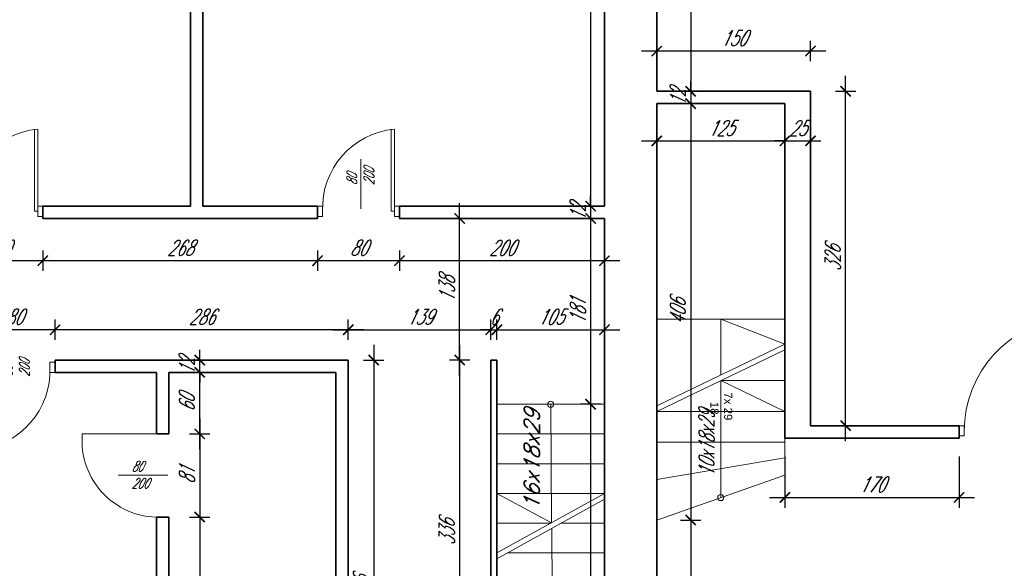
# Model space of a CAD drawing. Header units: millimetres. Extents: x 402 to 79005, y -7782 to 89952.
# Tile 116 of 256: x 25110 to 26071, y 24120 to 24654. Entities that reach past the tile are written whole.
import ezdxf

# ---------------------------------------------------------------- set-up
doc = ezdxf.new("R2010")
doc.units = ezdxf.units.MM
doc.header["$LTSCALE"] = 10
doc.linetypes.add('DASHED', pattern=[19.05, 12.7, -6.35])
doc.layers.get('0').update_dxf_attribs({"lineweight": 0})
doc.layers.get('Defpoints').update_dxf_attribs({"color": 253})
for name, color, linetype, lineweight in [('01 parter - ściany', 253, 'Continuous', 35), ('03-02_schody', 253, 'Continuous', 5), ('03_drzwi', 253, 'Continuous', 15), ('05-01_wymiary', 253, 'Continuous', 5), ('05-03_opis', 253, 'Continuous', 5)]:
    doc.layers.add(name, color=color, linetype=linetype, lineweight=lineweight)
doc.styles.add('ariel_wym', font='simplex.shx', dxfattribs={"width": 0.65, "oblique": 25})
doc.styles.get("Standard").update_dxf_attribs({"font": 'arial.ttf'})
doc.dimstyles.new('ariel 50', dxfattribs={"dimtxt": 15, "dimasz": 10, "dimexe": 10, "dimexo": 0, "dimgap": 5, "dimtad": 1, "dimdec": 1, "dimrnd": 0.5, "dimtxsty": 'ariel_wym', "dimblk": 'ARCHTICK', "dimcen": 2.5, "dimdle": 15, "dimazin": 0, "dimtfac": 1, "dimtdec": 1, "dimtix": 1, "dimtmove": 0, "dimatfit": 3, "dimldrblk": 'DOT', "dimfxl": 0, "dimarcsym": 0})
doc.dimstyles.new('ariel 50 wnętrze', dxfattribs={"dimtxt": 15, "dimasz": 10, "dimexe": 10, "dimexo": 0, "dimgap": 5, "dimtad": 1, "dimdec": 1, "dimrnd": 0.5, "dimtxsty": 'ariel_wym', "dimblk": 'ARCHTICK', "dimcen": 2.5, "dimdle": 15, "dimazin": 0, "dimtfac": 1, "dimtdec": 1, "dimtix": 1, "dimtmove": 0, "dimatfit": 3, "dimldrblk": 'DOT', "dimfxl": 0, "dimarcsym": 0})

# ---------------------------------------------------------------- blocks, each defined once
blk = doc.blocks.new('_ArchTick')
at = {"color": 0, "linetype": 'ByBlock', "const_width": 0.15}
blk.add_lwpolyline([(-0.5, -0.5), (0.5, 0.5)], dxfattribs=at)
blk = doc.blocks.new('*D2273')
at = {"layer": '05-01_wymiary', "color": 0, "lineweight": -2}
for p, q in [((25857, 24228.8), (25857, 24178.8)), ((26027, 24228.8), (26027, 24178.8)), ((25842, 24188.8), (26042, 24188.8))]:
    blk.add_line(p, q, dxfattribs=at)
at = {"layer": 'Defpoints', "color": 0}
for p in [(25857, 24272.96), (26027, 24258.69), (26027, 24188.8)]:
    blk.add_point(p, dxfattribs=at)
at = {"layer": '05-01_wymiary', "color": 0, "lineweight": -2, "xscale": 10, "yscale": 10, "zscale": 10, "rotation": 180}
blk.add_blockref('_ArchTick', (25857, 24188.8), dxfattribs=at)
at = {"layer": '05-01_wymiary', "color": 0, "lineweight": -2, "xscale": 10, "yscale": 10, "zscale": 10}
blk.add_blockref('_ArchTick', (26027, 24188.8), dxfattribs=at)
at = {"layer": '05-01_wymiary', "color": 0, "insert": (25942, 24201.3), "char_height": 15, "attachment_point": 5, "style": 'ariel_wym'}
blk.add_mtext('170', dxfattribs=at)
blk = doc.blocks.new('_Dot')
at = {"color": 0, "linetype": 'ByBlock', "lineweight": -2}
blk.add_line((-0.5, 0), (-1, 0), dxfattribs=at)
at = {"color": 0, "linetype": 'ByBlock', "const_width": 0.5}
blk.add_lwpolyline([(-0.25, 0, 1), (0.25, 0, 1)], format="xyb", close=True, dxfattribs=at)
blk = doc.blocks.new('*D2303')
at = {"layer": '05-01_wymiary', "color": 0, "lineweight": -2}
for p, q in [((25916.29, 24243.69), (25916.29, 24599.69)), ((25906.29, 24584.69), (25926.29, 24584.69)), ((25906.29, 24258.69), (25926.29, 24258.69))]:
    blk.add_line(p, q, dxfattribs=at)
at = {"layer": 'Defpoints', "color": 0}
for p in [(25882, 24584.69), (25916.29, 24584.69), (25882, 24258.69)]:
    blk.add_point(p, dxfattribs=at)
at = {"layer": '05-01_wymiary', "color": 0, "lineweight": -2, "xscale": 10, "yscale": 10, "zscale": 10}
for p, rotation in [((25916.29, 24584.69), 90), ((25916.29, 24258.69), 270)]:
    blk.add_blockref('_ArchTick', p, dxfattribs=dict(at, rotation=rotation))
at = {"layer": '05-01_wymiary', "color": 0, "insert": (25903.79, 24421.69), "char_height": 15, "attachment_point": 5, "rotation": 90, "style": 'ariel_wym'}
blk.add_mtext('326', dxfattribs=at)
blk = doc.blocks.new('*D2304')
at = {"layer": '05-01_wymiary', "color": 0, "lineweight": -2}
for p, q in [((25732, 24613.94), (25732, 24633.94)), ((25882, 24613.94), (25882, 24633.94)), ((25897, 24623.94), (25717, 24623.94))]:
    blk.add_line(p, q, dxfattribs=at)
at = {"layer": 'Defpoints', "color": 0}
for p in [(25732, 24623.94), (25732, 24584.69), (25882, 24584.69)]:
    blk.add_point(p, dxfattribs=at)
at = {"layer": '05-01_wymiary', "color": 0, "lineweight": -2, "xscale": 10, "yscale": 10, "zscale": 10, "rotation": 180}
blk.add_blockref('_ArchTick', (25732, 24623.94), dxfattribs=at)
at = {"layer": '05-01_wymiary', "color": 0, "lineweight": -2, "xscale": 10, "yscale": 10, "zscale": 10}
blk.add_blockref('_ArchTick', (25882, 24623.94), dxfattribs=at)
at = {"layer": '05-01_wymiary', "color": 0, "insert": (25807, 24636.44), "char_height": 15, "attachment_point": 5, "style": 'ariel_wym'}
blk.add_mtext('150', dxfattribs=at)
blk = doc.blocks.new('*D2305')
at = {"layer": '05-01_wymiary', "color": 0, "lineweight": -2}
for p, q in [((25732, 24546.33), (25732, 24526.33)), ((25857, 24546.33), (25857, 24526.33)), ((25717, 24536.33), (25872, 24536.33))]:
    blk.add_line(p, q, dxfattribs=at)
at = {"layer": 'Defpoints', "color": 0}
for p in [(25732, 24572.69), (25857, 24572.69), (25857, 24536.33)]:
    blk.add_point(p, dxfattribs=at)
at = {"layer": '05-01_wymiary', "color": 0, "lineweight": -2, "xscale": 10, "yscale": 10, "zscale": 10, "rotation": 180}
blk.add_blockref('_ArchTick', (25732, 24536.33), dxfattribs=at)
at = {"layer": '05-01_wymiary', "color": 0, "lineweight": -2, "xscale": 10, "yscale": 10, "zscale": 10}
blk.add_blockref('_ArchTick', (25857, 24536.33), dxfattribs=at)
at = {"layer": '05-01_wymiary', "color": 0, "insert": (25794.5, 24548.83), "char_height": 15, "attachment_point": 5, "style": 'ariel_wym'}
blk.add_mtext('125', dxfattribs=at)
blk = doc.blocks.new('*D2306')
at = {"layer": '05-01_wymiary', "color": 0, "lineweight": -2}
for p, q in [((25857, 24546.33), (25857, 24526.33)), ((25882, 24546.33), (25882, 24526.33)), ((25857, 24536.33), (25847, 24536.33)), ((25857, 24536.33), (25882, 24536.33)), ((25882, 24536.33), (25892, 24536.33))]:
    blk.add_line(p, q, dxfattribs=at)
at = {"layer": 'Defpoints', "color": 0}
for p in [(25882, 24584.69), (25857, 24572.69), (25882, 24536.33)]:
    blk.add_point(p, dxfattribs=at)
at = {"layer": '05-01_wymiary', "color": 0, "lineweight": -2, "xscale": 10, "yscale": 10, "zscale": 10}
blk.add_blockref('_ArchTick', (25857, 24536.33), dxfattribs=at)
at = {"layer": '05-01_wymiary', "color": 0, "lineweight": -2, "xscale": 10, "yscale": 10, "zscale": 10, "rotation": 180}
blk.add_blockref('_ArchTick', (25882, 24536.33), dxfattribs=at)
at = {"layer": '05-01_wymiary', "color": 0, "insert": (25869.5, 24548.83), "char_height": 15, "attachment_point": 5, "style": 'ariel_wym'}
blk.add_mtext('25', dxfattribs=at)
blk = doc.blocks.new('*D2307')
at = {"layer": '05-01_wymiary', "color": 0, "lineweight": -2}
for p, q in [((25765.09, 24936.69), (25765.09, 24569.69)), ((25755.09, 24921.69), (25775.09, 24921.69)), ((25755.09, 24584.69), (25775.09, 24584.69))]:
    blk.add_line(p, q, dxfattribs=at)
at = {"layer": 'Defpoints', "color": 0}
for p in [(25732, 24921.69), (25732, 24584.69), (25765.09, 24584.69)]:
    blk.add_point(p, dxfattribs=at)
at = {"layer": '05-01_wymiary', "color": 0, "lineweight": -2, "xscale": 10, "yscale": 10, "zscale": 10}
for p, rotation in [((25765.09, 24921.69), 90), ((25765.09, 24584.69), 270)]:
    blk.add_blockref('_ArchTick', p, dxfattribs=dict(at, rotation=rotation))
at = {"layer": '05-01_wymiary', "color": 0, "insert": (25752.59, 24753.19), "char_height": 15, "attachment_point": 5, "rotation": 90, "style": 'ariel_wym'}
blk.add_mtext('337', dxfattribs=at)
blk = doc.blocks.new('*D2308')
at = {"layer": '05-01_wymiary', "color": 0, "lineweight": -2}
for p, q in [((25765.09, 24584.69), (25765.09, 24594.69)), ((25755.09, 24584.69), (25775.09, 24584.69)), ((25765.09, 24584.69), (25765.09, 24572.69)), ((25755.09, 24572.69), (25775.09, 24572.69)), ((25765.09, 24572.69), (25765.09, 24562.69))]:
    blk.add_line(p, q, dxfattribs=at)
at = {"layer": 'Defpoints', "color": 0}
for p in [(25732, 24584.69), (25732, 24572.69), (25765.09, 24572.69)]:
    blk.add_point(p, dxfattribs=at)
at = {"layer": '05-01_wymiary', "color": 0, "lineweight": -2, "xscale": 10, "yscale": 10, "zscale": 10}
for p, rotation in [((25765.09, 24584.69), 270), ((25765.09, 24572.69), 90)]:
    blk.add_blockref('_ArchTick', p, dxfattribs=dict(at, rotation=rotation))
at = {"layer": '05-01_wymiary', "color": 0, "insert": (25752.59, 24578.69), "char_height": 15, "attachment_point": 5, "rotation": 90, "style": 'ariel_wym'}
blk.add_mtext('12', dxfattribs=at)
blk = doc.blocks.new('*D2309')
at = {"layer": '05-01_wymiary', "color": 0, "lineweight": -2}
for p, q in [((25765.09, 24587.69), (25765.09, 24151.75)), ((25755.09, 24572.69), (25775.09, 24572.69)), ((25755.09, 24166.75), (25775.09, 24166.75))]:
    blk.add_line(p, q, dxfattribs=at)
at = {"layer": 'Defpoints', "color": 0}
for p in [(25732, 24572.69), (25732, 24166.75), (25765.09, 24166.75)]:
    blk.add_point(p, dxfattribs=at)
at = {"layer": '05-01_wymiary', "color": 0, "lineweight": -2, "xscale": 10, "yscale": 10, "zscale": 10}
for p, rotation in [((25765.09, 24572.69), 90), ((25765.09, 24166.75), 270)]:
    blk.add_blockref('_ArchTick', p, dxfattribs=dict(at, rotation=rotation))
at = {"layer": '05-01_wymiary', "color": 0, "insert": (25752.59, 24369.72), "char_height": 15, "attachment_point": 5, "rotation": 90, "style": 'ariel_wym'}
blk.add_mtext('406', dxfattribs=at)
blk = doc.blocks.new('*D2310')
at = {"layer": '05-01_wymiary', "color": 0, "lineweight": -2}
for p, q in [((25765.09, 24181.75), (25765.09, 24001.69)), ((25755.09, 24166.75), (25775.09, 24166.75)), ((25755.09, 24016.69), (25775.09, 24016.69))]:
    blk.add_line(p, q, dxfattribs=at)
at = {"layer": 'Defpoints', "color": 0}
for p in [(25732, 24166.75), (25732, 24016.69), (25765.09, 24016.69)]:
    blk.add_point(p, dxfattribs=at)
at = {"layer": '05-01_wymiary', "color": 0, "lineweight": -2, "xscale": 10, "yscale": 10, "zscale": 10}
for p, rotation in [((25765.09, 24166.75), 90), ((25765.09, 24016.69), 270)]:
    blk.add_blockref('_ArchTick', p, dxfattribs=dict(at, rotation=rotation))
at = {"layer": '05-01_wymiary', "color": 0, "insert": (25752.59, 24091.72), "char_height": 15, "attachment_point": 5, "rotation": 90, "style": 'ariel_wym'}
blk.add_mtext('150', dxfattribs=at)
blk = doc.blocks.new('*D2316')
at = {"layer": '05-01_wymiary', "color": 0, "lineweight": -2}
for p, q in [((25667.47, 25082.69), (25667.47, 24457.69)), ((25677.47, 25067.69), (25657.47, 25067.69)), ((25677.47, 24472.69), (25657.47, 24472.69))]:
    blk.add_line(p, q, dxfattribs=at)
at = {"layer": 'Defpoints', "color": 0}
for p in [(25681, 25067.69), (25667.47, 24472.69), (25681, 24472.69)]:
    blk.add_point(p, dxfattribs=at)
at = {"layer": '05-01_wymiary', "color": 0, "lineweight": -2, "xscale": 10, "yscale": 10, "zscale": 10}
for p, rotation in [((25667.47, 25067.69), 90), ((25667.47, 24472.69), 270)]:
    blk.add_blockref('_ArchTick', p, dxfattribs=dict(at, rotation=rotation))
at = {"layer": '05-01_wymiary', "color": 0, "insert": (25654.97, 24770.19), "char_height": 15, "attachment_point": 5, "rotation": 90, "style": 'ariel_wym'}
blk.add_mtext('595', dxfattribs=at)
blk = doc.blocks.new('*D2317')
at = {"layer": '05-01_wymiary', "color": 0, "lineweight": -2}
for p, q in [((25667.47, 24472.69), (25667.47, 24482.69)), ((25677.47, 24472.69), (25657.47, 24472.69)), ((25667.47, 24472.69), (25667.47, 24460.69)), ((25677.47, 24460.69), (25657.47, 24460.69)), ((25667.47, 24460.69), (25667.47, 24450.69))]:
    blk.add_line(p, q, dxfattribs=at)
at = {"layer": 'Defpoints', "color": 0}
for p in [(25681, 24472.69), (25667.47, 24460.69), (25681, 24460.69)]:
    blk.add_point(p, dxfattribs=at)
at = {"layer": '05-01_wymiary', "color": 0, "lineweight": -2, "xscale": 10, "yscale": 10, "zscale": 10}
for p, rotation in [((25667.47, 24472.69), 270), ((25667.47, 24460.69), 90)]:
    blk.add_blockref('_ArchTick', p, dxfattribs=dict(at, rotation=rotation))
at = {"layer": '05-01_wymiary', "color": 0, "insert": (25654.97, 24466.69), "char_height": 15, "attachment_point": 5, "rotation": 90, "style": 'ariel_wym'}
blk.add_mtext('12', dxfattribs=at)
blk = doc.blocks.new('*D2318')
at = {"layer": '05-01_wymiary', "color": 0, "lineweight": -2}
for p, q in [((25667.47, 24475.69), (25667.47, 24264.65)), ((25677.47, 24460.69), (25657.47, 24460.69)), ((25677.47, 24279.65), (25657.47, 24279.65))]:
    blk.add_line(p, q, dxfattribs=at)
at = {"layer": 'Defpoints', "color": 0}
for p in [(25681, 24460.69), (25667.47, 24279.65), (25681, 24279.65)]:
    blk.add_point(p, dxfattribs=at)
at = {"layer": '05-01_wymiary', "color": 0, "lineweight": -2, "xscale": 10, "yscale": 10, "zscale": 10}
for p, rotation in [((25667.47, 24460.69), 90), ((25667.47, 24279.65), 270)]:
    blk.add_blockref('_ArchTick', p, dxfattribs=dict(at, rotation=rotation))
at = {"layer": '05-01_wymiary', "color": 0, "insert": (25654.97, 24370.17), "char_height": 15, "attachment_point": 5, "rotation": 90, "style": 'ariel_wym'}
blk.add_mtext('181', dxfattribs=at)
blk = doc.blocks.new('*D2319')
at = {"layer": '05-01_wymiary', "color": 0, "lineweight": -2}
for p, q in [((25667.47, 24294.65), (25667.47, 23861.69)), ((25677.47, 24279.65), (25657.47, 24279.65)), ((25677.47, 23876.69), (25657.47, 23876.69))]:
    blk.add_line(p, q, dxfattribs=at)
at = {"layer": 'Defpoints', "color": 0}
for p in [(25681, 24279.65), (25667.47, 23876.69), (25681, 23876.69)]:
    blk.add_point(p, dxfattribs=at)
at = {"layer": '05-01_wymiary', "color": 0, "lineweight": -2, "xscale": 10, "yscale": 10, "zscale": 10}
for p, rotation in [((25667.47, 24279.65), 90), ((25667.47, 23876.69), 270)]:
    blk.add_blockref('_ArchTick', p, dxfattribs=dict(at, rotation=rotation))
at = {"layer": '05-01_wymiary', "color": 0, "insert": (25654.97, 24078.17), "char_height": 15, "attachment_point": 5, "rotation": 90, "style": 'ariel_wym'}
blk.add_mtext('403', dxfattribs=at)
blk = doc.blocks.new('*D2321')
at = {"layer": '05-01_wymiary', "color": 0, "lineweight": -2}
for p, q in [((25481, 24429.5), (25481, 24409.5)), ((25681, 24429.5), (25681, 24409.5)), ((25696, 24419.5), (25466, 24419.5))]:
    blk.add_line(p, q, dxfattribs=at)
at = {"layer": 'Defpoints', "color": 0}
for p in [(25481, 24460.69), (25681, 24460.69), (25481, 24419.5)]:
    blk.add_point(p, dxfattribs=at)
at = {"layer": '05-01_wymiary', "color": 0, "lineweight": -2, "xscale": 10, "yscale": 10, "zscale": 10, "rotation": 180}
blk.add_blockref('_ArchTick', (25481, 24419.5), dxfattribs=at)
at = {"layer": '05-01_wymiary', "color": 0, "lineweight": -2, "xscale": 10, "yscale": 10, "zscale": 10}
blk.add_blockref('_ArchTick', (25681, 24419.5), dxfattribs=at)
at = {"layer": '05-01_wymiary', "color": 0, "insert": (25581, 24432), "char_height": 15, "attachment_point": 5, "style": 'ariel_wym'}
blk.add_mtext('200', dxfattribs=at)
blk = doc.blocks.new('*D2322')
at = {"layer": '05-01_wymiary', "color": 0, "lineweight": -2}
for p, q in [((25401, 24429.5), (25401, 24409.5)), ((25481, 24429.5), (25481, 24409.5)), ((25496, 24419.5), (25386, 24419.5))]:
    blk.add_line(p, q, dxfattribs=at)
at = {"layer": 'Defpoints', "color": 0}
for p in [(25401, 24460.69), (25481, 24460.69), (25401, 24419.5)]:
    blk.add_point(p, dxfattribs=at)
at = {"layer": '05-01_wymiary', "color": 0, "lineweight": -2, "xscale": 10, "yscale": 10, "zscale": 10, "rotation": 180}
blk.add_blockref('_ArchTick', (25401, 24419.5), dxfattribs=at)
at = {"layer": '05-01_wymiary', "color": 0, "lineweight": -2, "xscale": 10, "yscale": 10, "zscale": 10}
blk.add_blockref('_ArchTick', (25481, 24419.5), dxfattribs=at)
at = {"layer": '05-01_wymiary', "color": 0, "insert": (25441, 24432), "char_height": 15, "attachment_point": 5, "style": 'ariel_wym'}
blk.add_mtext('80', dxfattribs=at)
blk = doc.blocks.new('*D2323')
at = {"layer": '05-01_wymiary', "color": 0, "lineweight": -2}
for p, q in [((25133, 24429.5), (25133, 24409.5)), ((25401, 24429.5), (25401, 24409.5)), ((25416, 24419.5), (25118, 24419.5))]:
    blk.add_line(p, q, dxfattribs=at)
at = {"layer": 'Defpoints', "color": 0}
for p in [(25133, 24460.69), (25401, 24460.69), (25133, 24419.5)]:
    blk.add_point(p, dxfattribs=at)
at = {"layer": '05-01_wymiary', "color": 0, "lineweight": -2, "xscale": 10, "yscale": 10, "zscale": 10, "rotation": 180}
blk.add_blockref('_ArchTick', (25133, 24419.5), dxfattribs=at)
at = {"layer": '05-01_wymiary', "color": 0, "lineweight": -2, "xscale": 10, "yscale": 10, "zscale": 10}
blk.add_blockref('_ArchTick', (25401, 24419.5), dxfattribs=at)
at = {"layer": '05-01_wymiary', "color": 0, "insert": (25267, 24432), "char_height": 15, "attachment_point": 5, "style": 'ariel_wym'}
blk.add_mtext('268', dxfattribs=at)
blk = doc.blocks.new('*D2324')
at = {"layer": '05-01_wymiary', "color": 0, "lineweight": -2}
for p, q in [((25053, 24429.5), (25053, 24409.5)), ((25133, 24429.5), (25133, 24409.5)), ((25148, 24419.5), (25038, 24419.5))]:
    blk.add_line(p, q, dxfattribs=at)
at = {"layer": 'Defpoints', "color": 0}
for p in [(25053, 24460.69), (25133, 24460.69), (25053, 24419.5)]:
    blk.add_point(p, dxfattribs=at)
at = {"layer": '05-01_wymiary', "color": 0, "lineweight": -2, "xscale": 10, "yscale": 10, "zscale": 10, "rotation": 180}
blk.add_blockref('_ArchTick', (25053, 24419.5), dxfattribs=at)
at = {"layer": '05-01_wymiary', "color": 0, "lineweight": -2, "xscale": 10, "yscale": 10, "zscale": 10}
blk.add_blockref('_ArchTick', (25133, 24419.5), dxfattribs=at)
at = {"layer": '05-01_wymiary', "color": 0, "insert": (25093, 24432), "char_height": 15, "attachment_point": 5, "style": 'ariel_wym'}
blk.add_mtext('80', dxfattribs=at)
blk = doc.blocks.new('*D2328')
at = {"layer": '05-01_wymiary', "color": 0, "lineweight": -2}
for p, q in [((25145, 24342.25), (25145, 24362.25)), ((25431, 24342.25), (25431, 24362.25)), ((25446, 24352.25), (25130, 24352.25))]:
    blk.add_line(p, q, dxfattribs=at)
at = {"layer": 'Defpoints', "color": 0}
for p in [(25145, 24352.25), (25145, 24322.69), (25431, 24322.69)]:
    blk.add_point(p, dxfattribs=at)
at = {"layer": '05-01_wymiary', "color": 0, "lineweight": -2, "xscale": 10, "yscale": 10, "zscale": 10, "rotation": 180}
blk.add_blockref('_ArchTick', (25145, 24352.25), dxfattribs=at)
at = {"layer": '05-01_wymiary', "color": 0, "lineweight": -2, "xscale": 10, "yscale": 10, "zscale": 10}
blk.add_blockref('_ArchTick', (25431, 24352.25), dxfattribs=at)
at = {"layer": '05-01_wymiary', "color": 0, "insert": (25288, 24364.75), "char_height": 15, "attachment_point": 5, "style": 'ariel_wym'}
blk.add_mtext('286', dxfattribs=at)
blk = doc.blocks.new('*D2329')
at = {"layer": '05-01_wymiary', "color": 0, "lineweight": -2}
for p, q in [((25065, 24342.25), (25065, 24362.25)), ((25145, 24342.25), (25145, 24362.25)), ((25160, 24352.25), (25050, 24352.25))]:
    blk.add_line(p, q, dxfattribs=at)
at = {"layer": 'Defpoints', "color": 0}
for p in [(25065, 24352.25), (25065, 24322.69), (25145, 24322.69)]:
    blk.add_point(p, dxfattribs=at)
at = {"layer": '05-01_wymiary', "color": 0, "lineweight": -2, "xscale": 10, "yscale": 10, "zscale": 10, "rotation": 180}
blk.add_blockref('_ArchTick', (25065, 24352.25), dxfattribs=at)
at = {"layer": '05-01_wymiary', "color": 0, "lineweight": -2, "xscale": 10, "yscale": 10, "zscale": 10}
blk.add_blockref('_ArchTick', (25145, 24352.25), dxfattribs=at)
at = {"layer": '05-01_wymiary', "color": 0, "insert": (25105, 24364.75), "char_height": 15, "attachment_point": 5, "style": 'ariel_wym'}
blk.add_mtext('80', dxfattribs=at)
blk = doc.blocks.new('*D2335')
at = {"layer": '05-01_wymiary', "color": 0, "lineweight": -2}
for p, q in [((25286.07, 24235.69), (25286.07, 24325.69)), ((25276.07, 24310.69), (25296.07, 24310.69)), ((25276.07, 24250.69), (25296.07, 24250.69))]:
    blk.add_line(p, q, dxfattribs=at)
at = {"layer": 'Defpoints', "color": 0}
for p in [(25256, 24310.69), (25286.07, 24310.69), (25256, 24250.69)]:
    blk.add_point(p, dxfattribs=at)
at = {"layer": '05-01_wymiary', "color": 0, "lineweight": -2, "xscale": 10, "yscale": 10, "zscale": 10}
for p, rotation in [((25286.07, 24310.69), 90), ((25286.07, 24250.69), 270)]:
    blk.add_blockref('_ArchTick', p, dxfattribs=dict(at, rotation=rotation))
at = {"layer": '05-01_wymiary', "color": 0, "insert": (25273.57, 24280.69), "char_height": 15, "attachment_point": 5, "rotation": 90, "style": 'ariel_wym'}
blk.add_mtext('60', dxfattribs=at)
blk = doc.blocks.new('*D2336')
at = {"layer": '05-01_wymiary', "color": 0, "lineweight": -2}
for p, q in [((25286.07, 24265.69), (25286.07, 24154.69)), ((25276.07, 24250.69), (25296.07, 24250.69)), ((25276.07, 24169.69), (25296.07, 24169.69))]:
    blk.add_line(p, q, dxfattribs=at)
at = {"layer": 'Defpoints', "color": 0}
for p in [(25256, 24250.69), (25256, 24169.69), (25286.07, 24169.69)]:
    blk.add_point(p, dxfattribs=at)
at = {"layer": '05-01_wymiary', "color": 0, "lineweight": -2, "xscale": 10, "yscale": 10, "zscale": 10}
for p, rotation in [((25286.07, 24250.69), 90), ((25286.07, 24169.69), 270)]:
    blk.add_blockref('_ArchTick', p, dxfattribs=dict(at, rotation=rotation))
at = {"layer": '05-01_wymiary', "color": 0, "insert": (25273.57, 24210.19), "char_height": 15, "attachment_point": 5, "rotation": 90, "style": 'ariel_wym'}
blk.add_mtext('81', dxfattribs=at)
blk = doc.blocks.new('*D2337')
at = {"layer": '05-01_wymiary', "color": 0, "lineweight": -2}
for p, q in [((25286.07, 24184.69), (25286.07, 23861.69)), ((25276.07, 24169.69), (25296.07, 24169.69)), ((25276.07, 23876.69), (25296.07, 23876.69))]:
    blk.add_line(p, q, dxfattribs=at)
at = {"layer": 'Defpoints', "color": 0}
for p in [(25256, 24169.69), (25256, 23876.69), (25286.07, 23876.69)]:
    blk.add_point(p, dxfattribs=at)
at = {"layer": '05-01_wymiary', "color": 0, "lineweight": -2, "xscale": 10, "yscale": 10, "zscale": 10}
for p, rotation in [((25286.07, 24169.69), 90), ((25286.07, 23876.69), 270)]:
    blk.add_blockref('_ArchTick', p, dxfattribs=dict(at, rotation=rotation))
at = {"layer": '05-01_wymiary', "color": 0, "insert": (25273.57, 24023.19), "char_height": 15, "attachment_point": 5, "rotation": 90, "style": 'ariel_wym'}
blk.add_mtext('293', dxfattribs=at)
blk = doc.blocks.new('*D2339')
at = {"layer": '05-01_wymiary', "color": 0, "lineweight": -2}
for p, q in [((25286.07, 24322.69), (25286.07, 24332.69)), ((25296.07, 24322.69), (25276.07, 24322.69)), ((25286.07, 24310.69), (25286.07, 24322.69)), ((25276.07, 24310.69), (25296.07, 24310.69)), ((25286.07, 24310.69), (25286.07, 24300.69))]:
    blk.add_line(p, q, dxfattribs=at)
at = {"layer": 'Defpoints', "color": 0}
for p in [(25286.07, 24322.69), (25431, 24322.69), (25256, 24310.69)]:
    blk.add_point(p, dxfattribs=at)
at = {"layer": '05-01_wymiary', "color": 0, "lineweight": -2, "xscale": 10, "yscale": 10, "zscale": 10}
for p, rotation in [((25286.07, 24322.69), 270), ((25286.07, 24310.69), 90)]:
    blk.add_blockref('_ArchTick', p, dxfattribs=dict(at, rotation=rotation))
at = {"layer": '05-01_wymiary', "color": 0, "insert": (25273.57, 24316.69), "char_height": 15, "attachment_point": 5, "rotation": 90, "style": 'ariel_wym'}
blk.add_mtext('12', dxfattribs=at)
blk = doc.blocks.new('*D2340')
at = {"layer": '05-01_wymiary', "color": 0, "lineweight": -2}
for p, q in [((25431, 24342.25), (25431, 24362.25)), ((25570, 24342.25), (25570, 24362.25)), ((25416, 24352.25), (25585, 24352.25))]:
    blk.add_line(p, q, dxfattribs=at)
at = {"layer": 'Defpoints', "color": 0}
for p in [(25570, 24352.25), (25431, 24322.69), (25570, 24322.69)]:
    blk.add_point(p, dxfattribs=at)
at = {"layer": '05-01_wymiary', "color": 0, "lineweight": -2, "xscale": 10, "yscale": 10, "zscale": 10, "rotation": 180}
blk.add_blockref('_ArchTick', (25431, 24352.25), dxfattribs=at)
at = {"layer": '05-01_wymiary', "color": 0, "lineweight": -2, "xscale": 10, "yscale": 10, "zscale": 10}
blk.add_blockref('_ArchTick', (25570, 24352.25), dxfattribs=at)
at = {"layer": '05-01_wymiary', "color": 0, "insert": (25500.5, 24364.75), "char_height": 15, "attachment_point": 5, "style": 'ariel_wym'}
blk.add_mtext('139', dxfattribs=at)
blk = doc.blocks.new('*D2341')
at = {"layer": '05-01_wymiary', "color": 0, "lineweight": -2}
for p, q in [((25570, 24342.25), (25570, 24362.25)), ((25576, 24342.25), (25576, 24362.25)), ((25570, 24352.25), (25560, 24352.25)), ((25570, 24352.25), (25576, 24352.25)), ((25576, 24352.25), (25586, 24352.25))]:
    blk.add_line(p, q, dxfattribs=at)
at = {"layer": 'Defpoints', "color": 0}
for p in [(25576, 24352.25), (25570, 24322.69), (25576, 24322.69)]:
    blk.add_point(p, dxfattribs=at)
at = {"layer": '05-01_wymiary', "color": 0, "lineweight": -2, "xscale": 10, "yscale": 10, "zscale": 10}
blk.add_blockref('_ArchTick', (25570, 24352.25), dxfattribs=at)
at = {"layer": '05-01_wymiary', "color": 0, "lineweight": -2, "xscale": 10, "yscale": 10, "zscale": 10, "rotation": 180}
blk.add_blockref('_ArchTick', (25576, 24352.25), dxfattribs=at)
at = {"layer": '05-01_wymiary', "color": 0, "insert": (25573, 24364.75), "char_height": 15, "attachment_point": 5, "style": 'ariel_wym'}
blk.add_mtext('6', dxfattribs=at)
blk = doc.blocks.new('*D2342')
at = {"layer": '05-01_wymiary', "color": 0, "lineweight": -2}
for p, q in [((25576, 24342.25), (25576, 24362.25)), ((25681, 24342.25), (25681, 24362.25)), ((25561, 24352.25), (25696, 24352.25))]:
    blk.add_line(p, q, dxfattribs=at)
at = {"layer": 'Defpoints', "color": 0}
for p in [(25681, 24352.25), (25576, 24322.69), (25681, 24238.69)]:
    blk.add_point(p, dxfattribs=at)
at = {"layer": '05-01_wymiary', "color": 0, "lineweight": -2, "xscale": 10, "yscale": 10, "zscale": 10, "rotation": 180}
blk.add_blockref('_ArchTick', (25576, 24352.25), dxfattribs=at)
at = {"layer": '05-01_wymiary', "color": 0, "lineweight": -2, "xscale": 10, "yscale": 10, "zscale": 10}
blk.add_blockref('_ArchTick', (25681, 24352.25), dxfattribs=at)
at = {"layer": '05-01_wymiary', "color": 0, "insert": (25628.5, 24364.75), "char_height": 15, "attachment_point": 5, "style": 'ariel_wym'}
blk.add_mtext('105', dxfattribs=at)
blk = doc.blocks.new('*D2343')
at = {"layer": '05-01_wymiary', "color": 0, "lineweight": -2}
for p, q in [((25539.69, 24337.69), (25539.69, 23971.55)), ((25549.69, 24322.69), (25529.69, 24322.69)), ((25549.69, 23986.55), (25529.69, 23986.55))]:
    blk.add_line(p, q, dxfattribs=at)
at = {"layer": 'Defpoints', "color": 0}
for p in [(25570, 24322.69), (25539.69, 23986.55), (25576, 23986.55)]:
    blk.add_point(p, dxfattribs=at)
at = {"layer": '05-01_wymiary', "color": 0, "lineweight": -2, "xscale": 10, "yscale": 10, "zscale": 10}
for p, rotation in [((25539.69, 24322.69), 90), ((25539.69, 23986.55), 270)]:
    blk.add_blockref('_ArchTick', p, dxfattribs=dict(at, rotation=rotation))
at = {"layer": '05-01_wymiary', "color": 0, "insert": (25527.19, 24154.62), "char_height": 15, "attachment_point": 5, "rotation": 90, "style": 'ariel_wym'}
blk.add_mtext('336', dxfattribs=at)
blk = doc.blocks.new('*D2345')
at = {"layer": '05-01_wymiary', "color": 0, "lineweight": -2}
for p, q in [((25539.69, 24307.69), (25539.69, 24475.69)), ((25549.69, 24460.69), (25529.69, 24460.69)), ((25549.69, 24322.69), (25529.69, 24322.69))]:
    blk.add_line(p, q, dxfattribs=at)
at = {"layer": 'Defpoints', "color": 0}
for p in [(25539.69, 24460.69), (25581, 24460.69), (25570, 24322.69)]:
    blk.add_point(p, dxfattribs=at)
at = {"layer": '05-01_wymiary', "color": 0, "lineweight": -2, "xscale": 10, "yscale": 10, "zscale": 10}
for p, rotation in [((25539.69, 24460.69), 90), ((25539.69, 24322.69), 270)]:
    blk.add_blockref('_ArchTick', p, dxfattribs=dict(at, rotation=rotation))
at = {"layer": '05-01_wymiary', "color": 0, "insert": (25527.19, 24391.69), "char_height": 15, "attachment_point": 5, "rotation": 90, "style": 'ariel_wym'}
blk.add_mtext('138', dxfattribs=at)
blk = doc.blocks.new('*D2346')
at = {"layer": '05-01_wymiary', "color": 0, "lineweight": -2}
for p, q in [((25455.82, 24337.69), (25455.82, 23861.69)), ((25445.82, 24322.69), (25465.82, 24322.69)), ((25445.82, 23876.69), (25465.82, 23876.69))]:
    blk.add_line(p, q, dxfattribs=at)
at = {"layer": 'Defpoints', "color": 0}
for p in [(25431, 24322.69), (25431, 23876.69), (25455.82, 23876.69)]:
    blk.add_point(p, dxfattribs=at)
at = {"layer": '05-01_wymiary', "color": 0, "lineweight": -2, "xscale": 10, "yscale": 10, "zscale": 10}
for p, rotation in [((25455.82, 24322.69), 90), ((25455.82, 23876.69), 270)]:
    blk.add_blockref('_ArchTick', p, dxfattribs=dict(at, rotation=rotation))
at = {"layer": '05-01_wymiary', "color": 0, "insert": (25443.32, 24099.69), "char_height": 15, "attachment_point": 5, "rotation": 90, "style": 'ariel_wym'}
blk.add_mtext('446', dxfattribs=at)

msp = doc.modelspace()

# ---------------------------------------------------------------- linework, layer by layer
at = {"layer": '01 parter - ściany'}
for p, q in [((25277, 25067.69), (25277, 24472.69)), ((25289, 25067.69), (25289, 24472.69)), ((25681, 24921.69), (25681, 24472.69)), ((25732, 24921.69), (25732, 24584.69)), ((25882, 24584.69), (25732, 24584.69)), ((25882, 24584.69), (25882, 24258.69)), ((25732, 24572.69), (25732, 24016.69)), ((25857, 24572.69), (25732, 24572.69)), ((25857, 24572.69), (25857, 24246.69)), ((25133, 24472.69), (25277, 24472.69)), ((25133, 24472.69), (25133, 24460.69)), ((25289, 24472.69), (25401, 24472.69)), ((25401, 24472.69), (25401, 24460.69)), ((25481, 24472.69), (25681, 24472.69)), ((25481, 24472.69), (25481, 24460.69)), ((25133, 24460.69), (25401, 24460.69)), ((25481, 24460.69), (25681, 24460.69)), ((25681, 24460.69), (25681, 24016.69)), ((25145, 24322.69), (25431, 24322.69)), ((25145, 24310.69), (25145, 24322.69)), ((25431, 23876.69), (25431, 24322.69)), ((25570, 23974.9), (25570, 24322.69)), ((25570, 24322.69), (25576, 24322.69)), ((25576, 23974.9), (25576, 24322.69)), ((25145, 24310.69), (25244, 24310.69)), ((25244, 24310.69), (25244, 24250.69)), ((25256, 24310.69), (25419, 24310.69)), ((25256, 24310.69), (25256, 24250.69)), ((25419, 23876.69), (25419, 24310.69)), ((26027, 24258.69), (25882, 24258.69)), ((26027, 24246.69), (26027, 24258.69)), ((25256, 24250.69), (25244, 24250.69)), ((26027, 24246.69), (25857, 24246.69)), ((25244, 24169.69), (25244, 23876.69)), ((25256, 24169.69), (25244, 24169.69)), ((25256, 24169.69), (25256, 23876.69))]:
    msp.add_line(p, q, dxfattribs=at)
at = {"layer": '03-02_schody', "linetype": 'DASHED'}
for p, q in [((25857, 24362.69), (25732, 24362.69)), ((25794.5, 24308.23), (25794.5, 24362.69)), ((25794.5, 24362.69), (25857, 24338.23))]:
    msp.add_line(p, q, dxfattribs=at)
at = {"layer": '03-02_schody'}
for p, q in [((25857, 24338.23), (25732, 24278.23)), ((25857, 24332.69), (25732, 24272.69)), ((25857, 24302.69), (25794.5, 24302.69)), ((25794.5, 24188.65), (25794.5, 24302.69)), ((25794.5, 24302.69), (25857, 24272.69)), ((25576, 24279.65), (25681, 24279.65)), ((25628.5, 24279.65), (25629.43, 24164.17)), ((25857, 24272.69), (25732, 24272.69)), ((25576, 24250.65), (25681, 24250.65)), ((25857, 24242.69), (25732, 24242.69)), ((25857, 24246.69), (25857, 24210.54)), ((25576, 24221.65), (25681, 24221.65)), ((25576, 24221.65), (25681, 24221.65)), ((25857, 24227.42), (25732, 24206.22)), ((25857, 24210.54), (25732, 24166.75)), ((25576, 24192.65), (25681, 24192.65)), ((25576, 24134.65), (25681, 24192.65)), ((25629.43, 24164.17), (25576, 24192.65)), ((25576, 24128.94), (25681, 24186.94)), ((25576, 24163.65), (25628.5, 24163.65)), ((25638.84, 24163.65), (25681, 24163.65)), ((25629.47, 24158.48), (25630.37, 24046.65)), ((25586.34, 24134.65), (25681, 24134.65))]:
    msp.add_line(p, q, dxfattribs=at)
for centre in [(25628.5, 24279.65), (25794.5, 24188.65)]:
    msp.add_circle(centre, 3, dxfattribs=at)
at = {"layer": '03_drzwi'}
for p, q in [((25125, 24467.69), (25125.03, 24547.69)), ((25128, 24467.69), (25128, 24547.69)), ((25473, 24467.69), (25473.03, 24547.69)), ((25476, 24467.69), (25476, 24547.69)), ((25443.31, 24470.16), (25443.31, 24518.64)), ((25128, 24462.69), (25128, 24472.69)), ((25128, 24472.69), (25133, 24472.69)), ((25401, 24472.69), (25406, 24472.69)), ((25406, 24472.69), (25406, 24462.69)), ((25476, 24462.69), (25476, 24472.69)), ((25476, 24472.69), (25481, 24472.69)), ((25125, 24467.69), (25128, 24467.69)), ((25133, 24462.69), (25128, 24462.69)), ((25406, 24462.69), (25401, 24462.69)), ((25473, 24467.69), (25476, 24467.69)), ((25481, 24462.69), (25476, 24462.69)), ((25140, 24310.69), (25140, 24320.69)), ((25140, 24320.69), (25145, 24320.69)), ((25145, 24310.69), (25140, 24310.69)), ((26032, 24258.69), (26027, 24258.69)), ((26032, 24248.69), (26032, 24258.69)), ((25251.5, 24250.69), (25171.5, 24250.69)), ((26027, 24248.69), (26032, 24248.69)), ((25206.37, 24210.44), (25254.85, 24210.44))]:
    msp.add_line(p, q, dxfattribs=at)
for centre, radius, start, end in [((25134.92, 24471.01), 76.99, 95.15908, 182.46907), ((25482.92, 24471.01), 76.99, 95.15908, 182.46907), ((26142.75, 24253.46), 110.75, 95.56969, 179.88293), ((25063.07, 24312.37), 76.99, 275.15908, 2.46907), ((25245.99, 24244.25), 74.77, 175.06257, 274.22569)]:
    msp.add_arc(centre, radius, start, end, dxfattribs=at)

# ---------------------------------------------------------------- texts
at = {"layer": '03-02_schody', "insert": (25784.23, 24291.26), "char_height": 8, "width": 160.5905, "attachment_point": 7, "rotation": 270.0085}
msp.add_mtext('7x 29\\P   18', dxfattribs=at)
at = {"layer": '03_drzwi', "char_height": 10, "width": 46.1752, "attachment_point": 1, "rotation": 90, "style": 'ariel_wym'}
for insert in [(25429.53, 24493.18), (25093.37, 24306.55)]:
    msp.add_mtext('80\\P200', dxfattribs=dict(at, insert=insert))
at = {"layer": '03_drzwi', "insert": (25219.67, 24224.21), "char_height": 10, "width": 46.1752, "attachment_point": 1, "style": 'ariel_wym'}
msp.add_mtext('80\\P200', dxfattribs=at)
at = {"layer": '05-03_opis', "lineweight": 0, "char_height": 15, "width": 55, "attachment_point": 5, "rotation": 90, "style": 'ariel_wym'}
for s, insert in [('10x18x29', (25780.5, 24241.21)), ('{\\W1;16x18x29}', (25610.11, 24225.26))]:
    msp.add_mtext(s, dxfattribs=dict(at, insert=insert))

# ---------------------------------------------------------------- dimensions: what is measured, and where the dimension line sits
at = {"layer": '05-01_wymiary'}
for base, p1, p2, picture, middle in [((25667.47, 24472.69), (25681, 25067.69), (25681, 24472.69), '*D2316', (25654.97, 24770.19)), ((25765.09, 24572.69), (25732, 24584.69), (25732, 24572.69), '*D2308', (25752.59, 24578.69)), ((25765.09, 24166.75), (25732, 24572.69), (25732, 24166.75), '*D2309', (25752.59, 24369.72)), ((25667.47, 24460.69), (25681, 24472.69), (25681, 24460.69), '*D2317', (25654.97, 24466.69)), ((25539.69, 24460.69), (25570, 24322.69), (25581, 24460.69), '*D2345', (25527.19, 24391.69)), ((25667.47, 24279.65), (25681, 24460.69), (25681, 24279.65), '*D2318', (25654.97, 24370.17)), ((25286.07, 24322.69), (25256, 24310.69), (25431, 24322.69), '*D2339', (25273.57, 24316.69)), ((25667.47, 23876.69), (25681, 24279.65), (25681, 23876.69), '*D2319', (25654.97, 24078.17)), ((25286.07, 24169.69), (25256, 24250.69), (25256, 24169.69), '*D2336', (25273.57, 24210.19)), ((25286.07, 23876.69), (25256, 24169.69), (25256, 23876.69), '*D2337', (25273.57, 24023.19)), ((25765.09, 24016.69), (25732, 24166.75), (25732, 24016.69), '*D2310', (25752.59, 24091.72))]:
    dim = msp.add_linear_dim(base=base, p1=p1, p2=p2, angle=90, dimstyle='ariel 50 wnętrze', override={"dimtmove": 1}, dxfattribs=at)
    dim.commit()
    dim.dimension.update_dxf_attribs({"geometry": picture, "text_midpoint": middle})
for base, p1, p2, picture, middle in [((25765.09, 24584.69), (25732, 24921.69), (25732, 24584.69), '*D2307', (25752.59, 24753.19)), ((25916.29, 24584.69), (25882, 24258.69), (25882, 24584.69), '*D2303', (25903.79, 24421.69)), ((25455.82, 23876.69), (25431, 24322.69), (25431, 23876.69), '*D2346', (25443.32, 24099.69)), ((25539.69, 23986.55), (25570, 24322.69), (25576, 23986.55), '*D2343', (25527.19, 24154.62)), ((25286.07, 24310.69), (25256, 24250.69), (25256, 24310.69), '*D2335', (25273.57, 24280.69))]:
    dim = msp.add_linear_dim(base=base, p1=p1, p2=p2, angle=90, dimstyle='ariel 50 wnętrze', dxfattribs=at)
    dim.commit()
    dim.dimension.update_dxf_attribs({"geometry": picture, "text_midpoint": middle})
for base, p1, p2, dimstyle, picture, middle in [((25732, 24623.94), (25882, 24584.69), (25732, 24584.69), 'ariel 50 wnętrze', '*D2304', (25807, 24636.44)), ((25857, 24536.33), (25732, 24572.69), (25857, 24572.69), 'ariel 50 wnętrze', '*D2305', (25794.5, 24548.83)), ((25481, 24419.5), (25681, 24460.69), (25481, 24460.69), 'ariel 50 wnętrze', '*D2321', (25581, 24432)), ((25145, 24352.25), (25431, 24322.69), (25145, 24322.69), 'ariel 50 wnętrze', '*D2328', (25288, 24364.75)), ((26027, 24188.8), (25857, 24272.96), (26027, 24258.69), 'ariel 50', '*D2273', (25942, 24201.3))]:
    dim = msp.add_linear_dim(base=base, p1=p1, p2=p2, dimstyle=dimstyle, dxfattribs=at)
    dim.commit()
    dim.dimension.update_dxf_attribs({"geometry": picture, "text_midpoint": middle})
for base, p1, p2, picture, middle in [((25882, 24536.33), (25857, 24572.69), (25882, 24584.69), '*D2306', (25869.5, 24548.83)), ((25053, 24419.5), (25133, 24460.69), (25053, 24460.69), '*D2324', (25093, 24432)), ((25133, 24419.5), (25401, 24460.69), (25133, 24460.69), '*D2323', (25267, 24432)), ((25401, 24419.5), (25481, 24460.69), (25401, 24460.69), '*D2322', (25441, 24432)), ((25065, 24352.25), (25145, 24322.69), (25065, 24322.69), '*D2329', (25105, 24364.75)), ((25570, 24352.25), (25431, 24322.69), (25570, 24322.69), '*D2340', (25500.5, 24364.75)), ((25576, 24352.25), (25570, 24322.69), (25576, 24322.69), '*D2341', (25573, 24364.75)), ((25681, 24352.25), (25576, 24322.69), (25681, 24238.69), '*D2342', (25628.5, 24364.75))]:
    dim = msp.add_linear_dim(base=base, p1=p1, p2=p2, dimstyle='ariel 50 wnętrze', override={"dimtmove": 1}, dxfattribs=at)
    dim.commit()
    dim.dimension.update_dxf_attribs({"geometry": picture, "text_midpoint": middle})

doc.saveas('drawing.dxf')
